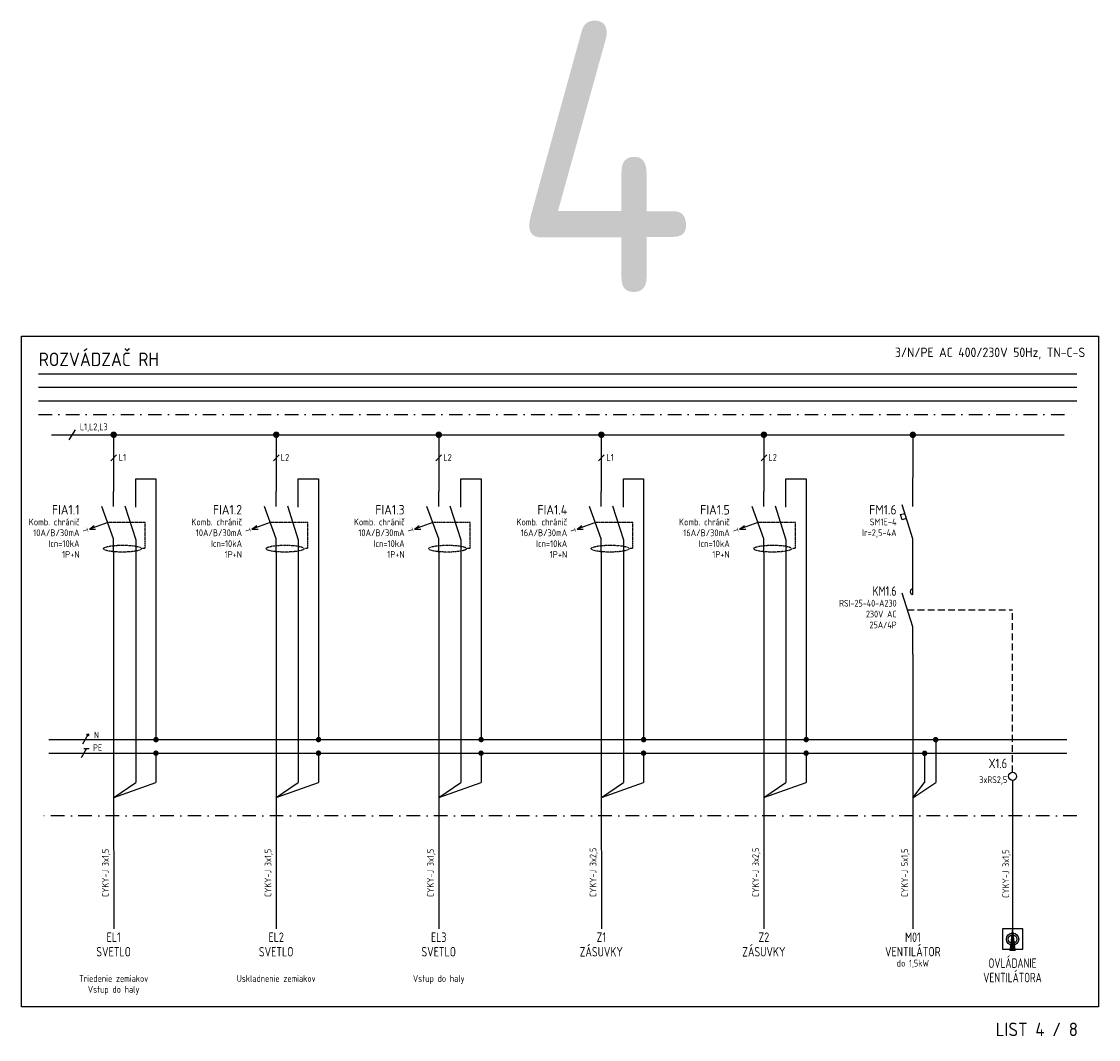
# Model space of a CAD drawing. Extents: x -1985 to 1512, y -2751 to -390.
# Tile 3 of 7: x -556 to -159, y -768 to -392. Entities that reach past the tile are written whole.
import ezdxf
from ezdxf.enums import TextEntityAlignment as Align

# ---------------------------------------------------------------- set-up
doc = ezdxf.new("R2010")
doc.units = 0
doc.header["$MEASUREMENT"] = 0
doc.linetypes.add('DASHDOT2', pattern=[0.5, 0.25, -0.125, 0, -0.125])
doc.linetypes.add('HIDDEN', pattern=[0.375, 0.25, -0.125])
doc.layers.get('0').update_dxf_attribs({"linetype": 'CONTINUOUS'})
doc.layers.get('Defpoints').update_dxf_attribs({"linetype": 'CONTINUOUS'})
for name, color, linetype in [('02', 7, 'CONTINUOUS'), ('_EL', 7, 'CONTINUOUS'), ('_ELEKTRO', 7, 'CONTINUOUS'), ('el', 7, 'CONTINUOUS')]:
    doc.layers.add(name, color=color, linetype=linetype)
doc.layers.add('E_L1', color=7, linetype='CONTINUOUS', lineweight=25)
doc.layers.add('view', color=1, linetype='CONTINUOUS', plot=False)
doc.styles.add('I0', font='isocp3.shx')
doc.styles.add('I085', font='isocp3.shx', dxfattribs={"width": 0.85})
doc.styles.add('I09', font='isocp3.shx', dxfattribs={"width": 0.9})
doc.styles.add('I095', font='isocp3.shx', dxfattribs={"width": 0.95})
doc.styles.add('ICOCP3', font='isocp3.shx')
doc.styles.add('ISOCP3', font='isocp3.shx')

# ---------------------------------------------------------------- blocks, each defined once
blk = doc.blocks.new('SUSTAVA')
at = {"color": 4, "style": 'ISOCP3'}
for tag, p in [('1.SUSTAVA', (-2.39, -1.49)), ('2.SUSTAVA', (-2.39, -6.07)), ('3.SUSTAVA', (-2.39, -10.65))]:
    blk.add_attdef(tag, text='', height=3.5, dxfattribs=at).set_placement(p, align=Align.TOP_RIGHT)
blk = doc.blocks.new('Pp')
at = {"linetype": 'Continuous'}
for p, q in [((1.3, 1.3), (-1.3, 1.3)), ((-1.3, 1.3), (-1.3, -1.3)), ((1.3, -1.3), (1.3, 1.3)), ((-1.3, -1.3), (1.3, -1.3))]:
    blk.add_line(p, q, dxfattribs=at)
blk.add_lwpolyline([(0, 1.5, 0.1, 0.8, 0), (0, -1.5, 0.8, 0.8, 0)], format="xyseb", dxfattribs=at)
blk = doc.blocks.new('FI')
at = {"color": 3, "linetype": 'Continuous'}
for p, q in [((0, -5.5), (0, 0)), ((0, -17.5), (-4.37, -5.5)), ((0, -22.5), (0, -17.5))]:
    blk.add_line(p, q, dxfattribs=at)
at = {"color": 7, "linetype": 'Continuous'}
for p, q in [((-2.18, -11.5), (-8.95, -13.96)), ((-8.95, -13.96), (-7.17, -12.55)), ((-8.95, -13.96), (-6.67, -13.9))]:
    blk.add_line(p, q, dxfattribs=at)
at = {"color": 2, "linetype": 'Continuous', "style": 'ICOCP3', "width": 1.5}
blk.add_text('T', height=1.8, rotation=288.1773, dxfattribs=at).set_placement((-11.59, -13.7))
at = {"color": 1, "linetype": 'Continuous', "style": 'ICOCP3', "flags": 4}
blk.add_attdef('FI', text='', height=3.5, dxfattribs=at).set_placement((-12.59, -8.5), align=Align.RIGHT)
at = {"linetype": 'Continuous', "style": 'ICOCP3', "width": 0.75}
for tag, flags, p in [('P2', 4, (-12.59, -12.5)), ('P3', 4, (-12.59, -16.5)), ('P4', 4, (-12.59, -20.5)), ('P5', 4, (-12.59, -24.5)), ('P6', 1, (-12.6, -28.5))]:
    blk.add_attdef(tag, text='', height=2.5, dxfattribs=dict(at, flags=flags)).set_placement(p, align=Align.RIGHT)
blk = doc.blocks.new('N')
at = {"linetype": 'Continuous'}
blk.add_hatch(color=7, dxfattribs=at).paths.add_polyline_path([(0.61, 1.73, 1), (1.39, 1.73, 1)])
at = {"color": 7, "linetype": 'Continuous'}
blk.add_line((1, 1.73), (-1, -1.73), dxfattribs=at)
blk.add_circle((1, 1.73), 0.394, dxfattribs=at)
at = {"color": 7, "linetype": 'Continuous', "style": 'ISOCP3'}
blk.add_attdef('N', (2.75, 1.02), '', height=2.5, dxfattribs=at)
blk = doc.blocks.new('PE')
at = {"color": 7, "linetype": 'Continuous'}
for p, q in [((1, 1.73), (-1, -1.73)), ((0, 1.73), (2, 1.73))]:
    blk.add_line(p, q, dxfattribs=at)
at = {"color": 7, "linetype": 'Continuous', "style": 'ISOCP3'}
blk.add_attdef('PE', (2.75, 1.02), '', height=2.5, dxfattribs=at)
blk = doc.blocks.new('IS')
at = {"color": 3, "linetype": 'Continuous'}
for p, q in [((0, -10.5), (0, 0)), ((0, -22.5), (-4, -10)), ((0, -32.5), (0, -22.5))]:
    blk.add_line(p, q, dxfattribs=at)
at = {"color": 7, "linetype": 'Continuous'}
for p, q in [((-4.54, -13.56), (-3.12, -13.1)), ((-3.93, -15.46), (-4.54, -13.56)), ((-2.5, -15), (-3.93, -15.46))]:
    blk.add_line(p, q, dxfattribs=at)
at = {"color": 1, "linetype": 'Continuous', "style": 'ISOCP3', "width": 0.85, "flags": 4}
blk.add_attdef('P1', text='', height=3.5, dxfattribs=at).set_placement((-6, -13.5), align=Align.RIGHT)
at = {"linetype": 'Continuous', "style": 'ISOCP3', "width": 0.85, "flags": 4}
for tag, p in [('P2', (-6, -17.5)), ('P3', (-6, -21.5)), ('P4', (-6, -25.5)), ('P5', (-6, -29.5))]:
    blk.add_attdef(tag, text='', height=2.5, dxfattribs=at).set_placement(p, align=Align.RIGHT)
at = {"linetype": 'Continuous', "style": 'ISOCP3', "width": 0.85, "flags": 1}
blk.add_attdef('P6', (-9.5, -33.5), '', height=2.5, dxfattribs=at)
blk = doc.blocks.new('Stz')
at = {"color": 3, "linetype": 'Continuous'}
for p, q in [((0, -10.5), (0, 0)), ((0, -22.5), (-4, -10)), ((0, -32.5), (0, -22.5))]:
    blk.add_line(p, q, dxfattribs=at)
at = {"color": 7, "linetype": 'Continuous'}
blk.add_arc((0, -9.5), 1, 90, 270, dxfattribs=at)
at = {"color": 1, "linetype": 'Continuous', "style": 'ISOCP3', "width": 0.85, "flags": 4}
blk.add_attdef('P1', text='', height=3.5, dxfattribs=at).set_placement((-6, -11), align=Align.RIGHT)
at = {"linetype": 'Continuous', "style": 'ISOCP3', "width": 0.85, "flags": 4}
for tag, p in [('P2', (-6, -15)), ('P3', (-6, -19)), ('P4', (-6, -23)), ('P5', (-6, -27))]:
    blk.add_attdef(tag, text='', height=2.5, dxfattribs=at).set_placement(p, align=Align.RIGHT)
at = {"style": 'ISOCP3', "width": 0.85, "flags": 1}
blk.add_attdef('P6', (-9.5, -31), '', height=2.5, dxfattribs=at)
blk = doc.blocks.new('XPS')
at = {"linetype": 'Continuous'}
blk.add_circle((0, -1.5), 1.5, dxfattribs=at)
at = {"color": 1, "linetype": 'Continuous', "style": 'ISOCP3', "width": 0.85, "flags": 4}
blk.add_attdef('P1', text='', height=3.5, dxfattribs=at).set_placement((-2, 0), align=Align.RIGHT)
at = {"linetype": 'Continuous', "style": 'ISOCP3', "width": 0.85, "flags": 4}
blk.add_attdef('2', text='', height=2.5, dxfattribs=at).set_placement((-2, -5.5), align=Align.RIGHT)
at = {"linetype": 'Continuous', "style": 'ISOCP3', "width": 0.85, "flags": 1}
for tag, p in [('P2', (2, -5.5)), ('P6', (2, -9.67))]:
    blk.add_attdef(tag, p, '', height=2.5, dxfattribs=at)

msp = doc.modelspace()

# ---------------------------------------------------------------- linework, layer by layer
msp.add_lwpolyline([(-194.34, -734.55), (-186.84, -734.55), (-186.84, -727.05), (-194.34, -727.05)], close=True)
for radius in [2.3, 1.62]:
    msp.add_circle((-190.59, -730.8), radius)
at = {"layer": '02', "color": 7, "linetype": 'Continuous'}
for p, q in [((-523.44, -554.24), (-521.32, -552.12)), ((-463.44, -554.24), (-461.32, -552.12)), ((-403.44, -554.24), (-401.32, -552.12)), ((-343.44, -554.24), (-341.32, -552.12)), ((-283.44, -554.24), (-281.32, -552.12))]:
    msp.add_line(p, q, dxfattribs=at)
at = {"layer": '_EL', "color": 2, "linetype": 'Continuous'}
for p, q in [((-550.1, -522.16), (-166.87, -522.16)), ((-550.1, -527.16), (-166.87, -527.16)), ((-550.1, -532.16), (-166.87, -532.16))]:
    msp.add_line(p, q, dxfattribs=at)
at = {"layer": '_EL', "color": 3, "linetype": 'DASHDOT2', "ltscale": 20}
for p, q in [((-550.1, -537.16), (-166.87, -537.16)), ((-166.87, -685.26), (-550.11, -685.26))]:
    msp.add_line(p, q, dxfattribs=at)
at = {"layer": '_EL', "color": 7, "linetype": 'Continuous'}
for p, q in [((-538.82, -546.5), (-536.47, -542.82)), ((-522.37, -678.57), (-514.25, -672.98)), ((-522.37, -678.57), (-506.79, -672.98)), ((-462.37, -678.57), (-454.25, -672.98)), ((-462.37, -678.57), (-446.79, -672.98)), ((-402.37, -678.57), (-394.25, -672.98)), ((-402.37, -678.57), (-386.79, -672.98)), ((-342.37, -678.57), (-334.25, -672.98)), ((-342.37, -678.57), (-326.79, -672.98)), ((-282.37, -678.57), (-274.25, -672.98)), ((-282.37, -678.57), (-266.79, -672.98)), ((-227.37, -678.61), (-223.05, -673.02)), ((-227.37, -678.61), (-218.96, -673.03))]:
    msp.add_line(p, q, dxfattribs=at)
at = {"layer": '_EL', "color": 6, "linetype": 'Continuous'}
msp.add_line((-545.39, -544.66), (-171.58, -544.66), dxfattribs=at)
at = {"layer": '_EL', "color": 3, "linetype": 'Continuous'}
for p, q in [((-522.4, -544.64), (-522.4, -565.59)), ((-462.4, -544.64), (-462.4, -565.59)), ((-402.4, -544.64), (-402.4, -565.59)), ((-342.4, -544.65), (-342.4, -565.6)), ((-282.4, -544.65), (-282.4, -565.6)), ((-227.4, -544.66), (-227.4, -560.58)), ((-522.4, -588.09), (-522.39, -669.23)), ((-462.4, -588.1), (-462.4, -669.23)), ((-402.4, -588.09), (-402.39, -669.23)), ((-342.4, -588.1), (-342.39, -669.23)), ((-282.4, -588.1), (-282.39, -669.23)), ((-227.4, -625.58), (-227.37, -672.2)), ((-522.39, -669.23), (-522.36, -727.02)), ((-462.4, -669.23), (-462.36, -727.02)), ((-402.39, -669.23), (-402.36, -727.03)), ((-342.39, -669.23), (-342.36, -727.03)), ((-282.39, -669.23), (-282.36, -727.03)), ((-227.37, -672.2), (-227.36, -727.01)), ((-190.59, -672.11), (-190.59, -727.05))]:
    msp.add_line(p, q, dxfattribs=at)
at = {"layer": '_EL', "color": 8, "linetype": 'HIDDEN', "ltscale": 0.15}
for p, q in [((-510.77, -577.09), (-524.58, -577.09)), ((-510.77, -586.54), (-510.77, -577.09)), ((-450.77, -577.09), (-464.58, -577.09)), ((-450.77, -586.54), (-450.77, -577.09)), ((-390.77, -577.09), (-404.58, -577.09)), ((-390.77, -586.54), (-390.77, -577.09)), ((-330.77, -577.1), (-344.58, -577.1)), ((-330.77, -586.54), (-330.77, -577.1)), ((-270.77, -577.1), (-284.58, -577.1)), ((-270.77, -586.54), (-270.77, -577.1)), ((-511.76, -586.54), (-510.77, -586.54)), ((-451.76, -586.54), (-450.77, -586.54)), ((-391.76, -586.54), (-390.77, -586.54)), ((-331.76, -586.54), (-330.77, -586.54)), ((-271.76, -586.54), (-270.77, -586.54))]:
    msp.add_line(p, q, dxfattribs=at)
at = {"layer": '_EL', "color": 8, "linetype": 'HIDDEN', "ltscale": 10}
for p in [(-229.4, -609.33), (-190.59, -669.21)]:
    msp.add_line(p, (-190.59, -609.33), dxfattribs=at)
at = {"layer": '_EL', "color": 7}
for p, q in [((-546.35, -657.17), (-170.62, -657.17)), ((-546.35, -662.17), (-170.62, -662.17))]:
    msp.add_line(p, q, dxfattribs=at)
at = {"layer": '_EL', "color": 7, "linetype": 'Continuous'}
for points, const_width in [([(-522.98, -544.66, 1), (-521.78, -544.66, 1)], 1.2), ([(-462.98, -544.66, 1), (-461.78, -544.66, 1)], 1.2), ([(-402.98, -544.66, 1), (-401.78, -544.66, 1)], 1.2), ([(-342.98, -544.66, 1), (-341.78, -544.66, 1)], 1.2), ([(-282.98, -544.66, 1), (-281.78, -544.66, 1)], 1.2), ([(-228, -544.68, 1), (-226.8, -544.68, 1)], 1.2), ([(-507.26, -657.16, 1), (-506.26, -657.16, 1)], 1), ([(-447.26, -657.16, 1), (-446.26, -657.16, 1)], 1), ([(-387.26, -657.16, 1), (-386.26, -657.16, 1)], 1), ([(-327.26, -657.16, 1), (-326.26, -657.16, 1)], 1), ([(-267.26, -657.16, 1), (-266.26, -657.16, 1)], 1), ([(-219.46, -657.2, 1), (-218.46, -657.2, 1)], 1), ([(-507.29, -662.17, 1), (-506.29, -662.17, 1)], 1), ([(-447.29, -662.17, 1), (-446.29, -662.17, 1)], 1), ([(-387.29, -662.17, 1), (-386.29, -662.17, 1)], 1), ([(-327.29, -662.17, 1), (-326.29, -662.17, 1)], 1), ([(-267.29, -662.17, 1), (-266.29, -662.17, 1)], 1), ([(-223.55, -662.21, 1), (-222.55, -662.21, 1)], 1)]:
    msp.add_lwpolyline(points, format="xyb", close=True, dxfattribs=dict(at, const_width=const_width))
at = {"layer": '_EL', "color": 8, "linetype": 'HIDDEN', "ltscale": 0.15}
for centre in [(-519.11, -586.69), (-459.11, -586.69), (-399.11, -586.69), (-339.11, -586.69), (-279.11, -586.69)]:
    msp.add_ellipse(centre, major_axis=(7.01, 0), ratio=0.181263, dxfattribs=at)
at = {"layer": '_ELEKTRO'}
for p, q in [((-514.25, -560.91), (-506.78, -560.91)), ((-506.78, -560.91), (-506.79, -657.17)), ((-454.25, -560.91), (-446.78, -560.91)), ((-446.78, -560.91), (-446.79, -657.17)), ((-394.25, -560.91), (-386.78, -560.91)), ((-386.78, -560.91), (-386.79, -657.17)), ((-334.25, -560.91), (-326.78, -560.91)), ((-326.78, -560.91), (-326.79, -657.17)), ((-274.25, -560.91), (-266.78, -560.91)), ((-266.78, -560.91), (-266.79, -657.17)), ((-514.25, -583.42), (-514.25, -672.98)), ((-454.25, -583.42), (-454.25, -672.98)), ((-394.25, -583.42), (-394.25, -672.98)), ((-334.25, -583.42), (-334.25, -672.98)), ((-274.25, -583.42), (-274.25, -672.98)), ((-218.96, -657.21), (-218.96, -673.03)), ((-506.79, -662.17), (-506.79, -672.98)), ((-446.79, -662.17), (-446.79, -672.98)), ((-386.79, -662.18), (-386.79, -672.98)), ((-326.79, -662.18), (-326.79, -672.98)), ((-266.79, -662.18), (-266.79, -672.98)), ((-223.05, -662.21), (-223.05, -673.02))]:
    msp.add_line(p, q, dxfattribs=at)
at = {"layer": 'el'}
for p, q in [((-514.25, -571.42), (-514.25, -560.91)), ((-454.25, -571.42), (-454.25, -560.91)), ((-394.25, -571.42), (-394.25, -560.91)), ((-334.25, -571.42), (-334.25, -560.91)), ((-274.25, -571.42), (-274.25, -560.91)), ((-518.25, -570.92), (-514.25, -583.42)), ((-458.25, -570.92), (-454.25, -583.42)), ((-398.25, -570.92), (-394.25, -583.42)), ((-338.25, -570.92), (-334.25, -583.42)), ((-278.25, -570.92), (-274.25, -583.42))]:
    msp.add_line(p, q, dxfattribs=at)
at = {"layer": 'view', "color": 2}
for p, q in [((-556.39, -508.34), (-158.89, -508.34)), ((-556.39, -755.84), (-556.39, -508.34)), ((-158.89, -508.34), (-158.89, -755.84)), ((-158.89, -508.34), (-158.89, -755.84)), ((-158.89, -508.34), (-158.89, -755.84)), ((-158.89, -755.84), (-556.39, -755.84))]:
    msp.add_line(p, q, dxfattribs=at)

# ---------------------------------------------------------------- block references
at = {"layer": '_EL'}
ref = msp.add_blockref('SUSTAVA', (-161.4, -509.66), dxfattribs=at)
ref.add_attrib('1.SUSTAVA', '3/N/PE AC 400/230V 50Hz, TN-C-S', dxfattribs={"layer": '0', "color": 4, "height": 3.5, "style": 'ISOCP3'}).set_placement((-163.79, -512.5), align=Align.TOP_RIGHT)
at = {"layer": '_EL', "color": 7, "linetype": 'Continuous'}
ref = msp.add_blockref('IS', (-227.4, -560.58), dxfattribs=at)
ref.add_attrib('P1', 'FM1.6', dxfattribs={"layer": '0', "color": 1, "linetype": 'Continuous', "height": 3.5, "style": 'I0', "flags": 4}).set_placement((-233.4, -574.08), align=Align.RIGHT)
ref.add_attrib('P2', 'SM1E-4', dxfattribs={"layer": '0', "linetype": 'Continuous', "height": 2.5, "style": 'I0', "flags": 4}).set_placement((-233.4, -578.08), align=Align.RIGHT)
ref.add_attrib('P3', 'Ir=2,5-4A', dxfattribs={"layer": '0', "linetype": 'Continuous', "height": 2.5, "style": 'I0', "flags": 4}).set_placement((-233.4, -582.08), align=Align.RIGHT)
for name, p in [('N', (-532.91, -657.16)), ('N', (-532.91, -657.16)), ('PE', (-533.43, -662.16)), ('PE', (-533.43, -662.16))]:
    msp.add_blockref(name, p, dxfattribs=at)
ref = msp.add_blockref('XPS', (-190.59, -669.21), dxfattribs=at)
ref.add_attrib('P1', 'X1.6', dxfattribs={"layer": '0', "color": 1, "linetype": 'Continuous', "height": 3.5, "style": 'I09', "width": 0.9, "flags": 4}).set_placement((-192.59, -667.71), align=Align.RIGHT)
ref.add_attrib('2', '3xRS2,5', dxfattribs={"layer": '0', "linetype": 'Continuous', "height": 2.5, "style": 'I09', "width": 0.85, "flags": 4}).set_placement((-192.59, -673.21), align=Align.RIGHT)
at = {"layer": 'E_L1', "color": 1, "ltscale": 10}
ref = msp.add_blockref('Stz', (-227.4, -593.08), dxfattribs=at)
ref.add_attrib('P1', 'KM1.6', dxfattribs={"layer": '0', "color": 1, "linetype": 'Continuous', "ltscale": 10, "height": 3.5, "style": 'ISOCP3', "width": 0.85}).set_placement((-233.4, -604.08), align=Align.RIGHT)
ref.add_attrib('P2', 'RSI-25-40-A230', dxfattribs={"layer": '0', "linetype": 'Continuous', "ltscale": 10, "height": 2.5, "style": 'ISOCP3', "width": 0.85}).set_placement((-233.4, -608.08), align=Align.RIGHT)
ref.add_attrib('P3', '230V AC', dxfattribs={"layer": '0', "linetype": 'Continuous', "ltscale": 10, "height": 2.5, "style": 'ISOCP3', "width": 0.85}).set_placement((-233.4, -612.08), align=Align.RIGHT)
ref.add_attrib('P4', '25A/4P', dxfattribs={"layer": '0', "linetype": 'Continuous', "ltscale": 10, "height": 2.5, "style": 'ISOCP3', "width": 0.85}).set_placement((-233.4, -616.08), align=Align.RIGHT)
at = {"layer": 'E_L1', "color": 1, "ltscale": 10, "xscale": 2.886904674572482, "yscale": 2.886904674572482, "zscale": 2.886904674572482}
msp.add_blockref('Pp', (-190.59, -730.8), dxfattribs=at)
at = {"layer": 'el', "ltscale": 2}
ref = msp.add_blockref('FI', (-522.4, -565.59), dxfattribs=at)
ref.add_attrib('FI', 'FIA1.1', dxfattribs={"layer": '0', "color": 1, "linetype": 'Continuous', "height": 3.5, "style": 'ICOCP3', "flags": 4}).set_placement((-534.99, -574.09), align=Align.RIGHT)
ref.add_attrib('P2', 'Komb. chránič', dxfattribs={"layer": '0', "linetype": 'Continuous', "height": 2.5, "style": 'ICOCP3', "width": 0.8, "flags": 4}).set_placement((-534.99, -578.09), align=Align.RIGHT)
ref.add_attrib('P3', '10A/B/30mA', dxfattribs={"layer": '0', "linetype": 'Continuous', "height": 2.5, "style": 'ICOCP3', "flags": 4}).set_placement((-534.99, -582.09), align=Align.RIGHT)
ref.add_attrib('P4', 'Icn=10kA', dxfattribs={"layer": '0', "linetype": 'Continuous', "height": 2.5, "style": 'ICOCP3', "flags": 4}).set_placement((-534.99, -586.09), align=Align.RIGHT)
ref.add_attrib('P5', '1P+N', dxfattribs={"layer": '0', "linetype": 'Continuous', "height": 2.5, "style": 'ICOCP3', "flags": 4}).set_placement((-534.99, -590.09), align=Align.RIGHT)
ref = msp.add_blockref('FI', (-462.4, -565.59), dxfattribs=at)
ref.add_attrib('FI', 'FIA1.2', dxfattribs={"layer": '0', "color": 1, "linetype": 'Continuous', "height": 3.5, "style": 'ICOCP3', "flags": 4}).set_placement((-474.99, -574.09), align=Align.RIGHT)
ref.add_attrib('P2', 'Komb. chránič', dxfattribs={"layer": '0', "linetype": 'Continuous', "height": 2.5, "style": 'ICOCP3', "width": 0.8, "flags": 4}).set_placement((-474.99, -578.09), align=Align.RIGHT)
ref.add_attrib('P3', '10A/B/30mA', dxfattribs={"layer": '0', "linetype": 'Continuous', "height": 2.5, "style": 'ICOCP3', "flags": 4}).set_placement((-474.99, -582.09), align=Align.RIGHT)
ref.add_attrib('P4', 'Icn=10kA', dxfattribs={"layer": '0', "linetype": 'Continuous', "height": 2.5, "style": 'ICOCP3', "flags": 4}).set_placement((-474.99, -586.09), align=Align.RIGHT)
ref.add_attrib('P5', '1P+N', dxfattribs={"layer": '0', "linetype": 'Continuous', "height": 2.5, "style": 'ICOCP3', "flags": 4}).set_placement((-474.99, -590.09), align=Align.RIGHT)
ref = msp.add_blockref('FI', (-402.4, -565.59), dxfattribs=at)
ref.add_attrib('FI', 'FIA1.3', dxfattribs={"layer": '0', "color": 1, "linetype": 'Continuous', "height": 3.5, "style": 'ICOCP3', "flags": 4}).set_placement((-414.99, -574.09), align=Align.RIGHT)
ref.add_attrib('P2', 'Komb. chránič', dxfattribs={"layer": '0', "linetype": 'Continuous', "height": 2.5, "style": 'ICOCP3', "width": 0.8, "flags": 4}).set_placement((-414.99, -578.09), align=Align.RIGHT)
ref.add_attrib('P3', '10A/B/30mA', dxfattribs={"layer": '0', "linetype": 'Continuous', "height": 2.5, "style": 'ICOCP3', "flags": 4}).set_placement((-414.99, -582.09), align=Align.RIGHT)
ref.add_attrib('P4', 'Icn=10kA', dxfattribs={"layer": '0', "linetype": 'Continuous', "height": 2.5, "style": 'ICOCP3', "flags": 4}).set_placement((-414.99, -586.09), align=Align.RIGHT)
ref.add_attrib('P5', '1P+N', dxfattribs={"layer": '0', "linetype": 'Continuous', "height": 2.5, "style": 'ICOCP3', "flags": 4}).set_placement((-414.99, -590.09), align=Align.RIGHT)
ref = msp.add_blockref('FI', (-342.4, -565.6), dxfattribs=at)
ref.add_attrib('FI', 'FIA1.4', dxfattribs={"layer": '0', "color": 1, "linetype": 'Continuous', "height": 3.5, "style": 'ICOCP3', "flags": 4}).set_placement((-354.99, -574.1), align=Align.RIGHT)
ref.add_attrib('P2', 'Komb. chránič', dxfattribs={"layer": '0', "linetype": 'Continuous', "height": 2.5, "style": 'ICOCP3', "width": 0.8, "flags": 4}).set_placement((-354.99, -578.1), align=Align.RIGHT)
ref.add_attrib('P3', '16A/B/30mA', dxfattribs={"layer": '0', "linetype": 'Continuous', "height": 2.5, "style": 'ICOCP3', "flags": 4}).set_placement((-354.99, -582.1), align=Align.RIGHT)
ref.add_attrib('P4', 'Icn=10kA', dxfattribs={"layer": '0', "linetype": 'Continuous', "height": 2.5, "style": 'ICOCP3', "flags": 4}).set_placement((-354.99, -586.1), align=Align.RIGHT)
ref.add_attrib('P5', '1P+N', dxfattribs={"layer": '0', "linetype": 'Continuous', "height": 2.5, "style": 'ICOCP3', "flags": 4}).set_placement((-354.99, -590.1), align=Align.RIGHT)
ref = msp.add_blockref('FI', (-282.4, -565.6), dxfattribs=at)
ref.add_attrib('FI', 'FIA1.5', dxfattribs={"layer": '0', "color": 1, "linetype": 'Continuous', "height": 3.5, "style": 'ICOCP3', "flags": 4}).set_placement((-294.99, -574.1), align=Align.RIGHT)
ref.add_attrib('P2', 'Komb. chránič', dxfattribs={"layer": '0', "linetype": 'Continuous', "height": 2.5, "style": 'ICOCP3', "width": 0.8, "flags": 4}).set_placement((-294.99, -578.1), align=Align.RIGHT)
ref.add_attrib('P3', '16A/B/30mA', dxfattribs={"layer": '0', "linetype": 'Continuous', "height": 2.5, "style": 'ICOCP3', "flags": 4}).set_placement((-294.99, -582.1), align=Align.RIGHT)
ref.add_attrib('P4', 'Icn=10kA', dxfattribs={"layer": '0', "linetype": 'Continuous', "height": 2.5, "style": 'ICOCP3', "flags": 4}).set_placement((-294.99, -586.1), align=Align.RIGHT)
ref.add_attrib('P5', '1P+N', dxfattribs={"layer": '0', "linetype": 'Continuous', "height": 2.5, "style": 'ICOCP3', "flags": 4}).set_placement((-294.99, -590.1), align=Align.RIGHT)

# ---------------------------------------------------------------- texts
at = {"layer": '02', "color": 7, "linetype": 'Continuous', "style": 'ISOCP3'}
for s, p in [('L1', (-519.16, -554.29)), ('L2', (-459.16, -554.29)), ('L2', (-399.16, -554.29)), ('L1', (-339.16, -554.29)), ('L2', (-279.16, -554.29))]:
    msp.add_text(s, height=2.5, dxfattribs=at).set_placement(p, align=Align.CENTER)
at = {"layer": '_EL', "color": 7, "linetype": 'Continuous', "lineweight": 35, "style": 'I085'}
for s, p in [('ROZVÁDZAČ RH', (-550.02, -519.34)), ('LIST 4 / 8', (-196.81, -766.6))]:
    msp.add_text(s, height=5, dxfattribs=at).set_placement(p)
at = {"layer": '_EL', "color": 7, "linetype": 'Continuous', "width": 0.85}
for s, style, p in [('L1,L2,L3', 'I085', (-534.84, -542.99)), ('N', 'I095', (-529.66, -656.74)), ('N', 'I095', (-529.66, -656.74)), ('PE', 'I095', (-529.98, -661.39)), ('PE', 'I095', (-529.98, -661.39))]:
    msp.add_text(s, height=2.5, dxfattribs=dict(at, style=style)).set_placement(p)
at = {"layer": '_EL', "color": 7, "linetype": 'Continuous', "style": 'I095', "width": 0.85}
for s, p in [('CYKY-J 3x1,5', (-524.2, -715.27)), ('CYKY-J 3x1,5', (-464.2, -715.27)), ('CYKY-J 3x1,5', (-404.2, -715.27)), ('CYKY-J 3x2,5', (-344.2, -715.27)), ('CYKY-J 3x2,5', (-284.2, -715.27)), ('CYKY-J 5x1,5', (-229.2, -715.26)), ('CYKY-J 3x1,5', (-191.85, -715.56))]:
    msp.add_text(s, height=2.5, rotation=90, dxfattribs=at).set_placement(p)
at = {"layer": '_EL', "color": 4, "style": 'I0'}
for s, width, p in [('EL1', 0.85, (-522.4, -731.83)), ('EL2', 0.85, (-462.4, -731.83)), ('EL3', 0.85, (-402.4, -731.83)), ('Z1', 0.85, (-342.4, -731.83)), ('Z2', 0.85, (-282.4, -731.83)), ('M01', 0.85, (-227.41, -731.85)), ('SVETLO', 0.85, (-522.4, -737.2)), ('SVETLO', 0.85, (-462.4, -737.2)), ('SVETLO', 0.85, (-402.4, -737.2)), ('ZÁSUVKY', 0.85, (-342.4, -737.21)), ('ZÁSUVKY', 0.85, (-282.4, -737.21)), ('VENTILÁTOR', 0.85, (-227.4, -737.17)), ('OVLÁDANIE', 0.8, (-190.62, -741.4)), ('VENTILÁTORA', 0.8, (-190.61, -746.72))]:
    msp.add_text(s, height=3.5, dxfattribs=dict(at, width=width)).set_placement(p, align=Align.CENTER)
at = {"layer": '_EL', "color": 7, "style": 'I0', "width": 0.85}
for s, p in [('do 1,5kW', (-227.4, -740.93)), ('Triedenie zemiakov', (-522.4, -746.58)), ('Uskladnenie zemiakov', (-462.4, -746.58)), ('Vstup do haly', (-402.4, -746.58)), ('Vstup do haly', (-522.4, -750.58))]:
    msp.add_text(s, height=2.5, dxfattribs=at).set_placement(p, align=Align.CENTER)
at = {"layer": 'Defpoints', "color": 1, "linetype": 'Continuous', "style": 'ISOCP3'}
msp.add_text('4', height=100, dxfattribs=at).set_placement((-341.66, -492.17), align=Align.CENTER)

doc.saveas('drawing.dxf')
